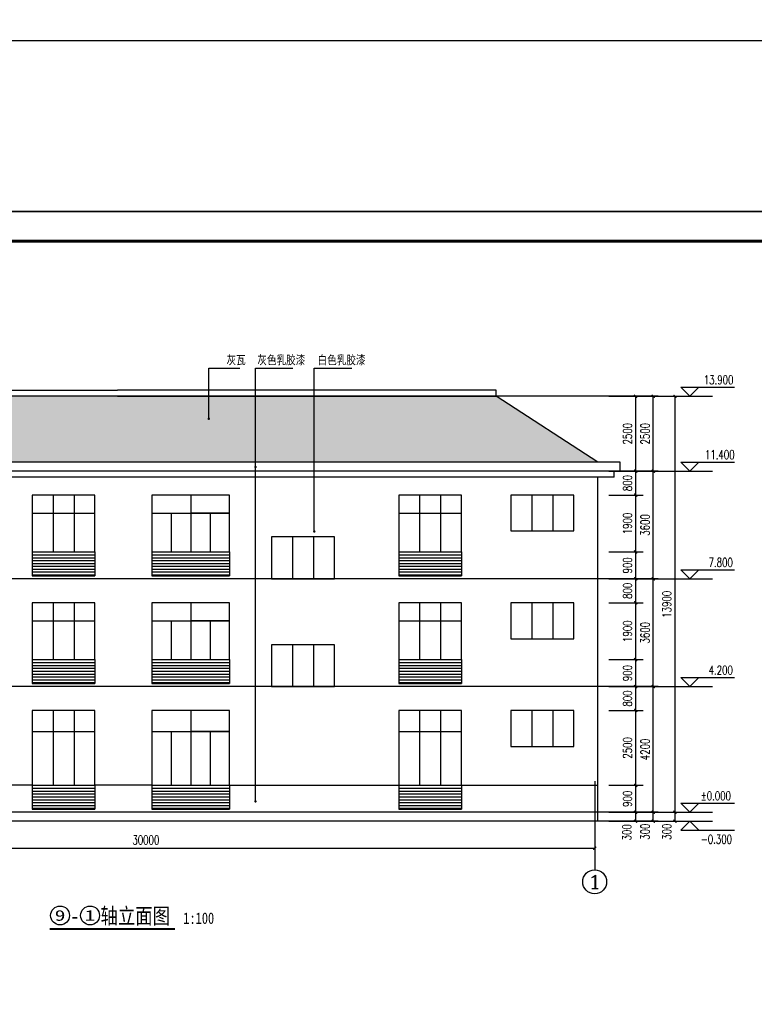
# Model space of a CAD drawing. Header units: inches. Extents: x 224620 to 3435104, y 247406 to 993300.
# Tile 44 of 110: x 286127 to 310677, y 416234 to 449137. Entities that reach past the tile are written whole.
import ezdxf
from ezdxf.enums import TextEntityAlignment as Align

# ---------------------------------------------------------------- set-up
doc = ezdxf.new("R2010")
doc.units = ezdxf.units.IN
doc.header["$MEASUREMENT"] = 0
doc.linetypes.add('CENTER', pattern=[2, 1.25, -0.25, 0.25, -0.25])
for name, color, linetype in [('AXIS', 3, 'Continuous'), ('AXIS_TEXT', 7, 'Continuous'), ('DIM_ELEV', 3, 'Continuous'), ('DIM_LEAD', 3, 'Continuous'), ('DIM_SYMB', 3, 'Continuous'), ('DOTE', 1, 'CENTER'), ('PUB_DIM', 3, 'Continuous'), ('PUB_TEXT', 7, 'Continuous'), ('PUB_TITLE', 4, 'Continuous'), ('WALL', 2, 'Continuous'), ('WINDOW', 4, 'Continuous'), ('看线', 95, 'Continuous'), ('细线', 135, 'Continuous')]:
    doc.layers.add(name, color=color, linetype=linetype)
doc.styles.add('_TCH_AXIS', font='COMPLEX', dxfattribs={"bigfont": 'GBCBIG'})
doc.styles.add('_TCH_DIM', font='SIMPLEX', dxfattribs={"bigfont": 'GBCBIG'})
doc.styles.add('_TCH_DIM_T3', font='SIMPLEX', dxfattribs={"width": 0.705882, "bigfont": 'GBCBIG'})
doc.styles.add('COMPLEX', font='COMPLEX')
doc.styles.add('宋体', font='txt', dxfattribs={"width": 0.8})
doc.dimstyles.new('_TCH_ARCH&&100', dxfattribs={"dimtxt": 297.5, "dimasz": 100, "dimexe": 250, "dimexo": 300, "dimgap": 126.25, "dimtad": 1, "dimdec": 0, "dimzin": 0, "dimdsep": 46, "dimtxsty": '_TCH_DIM_T3', "dimblk": 'ARCHTICK', "dimcen": 0.09, "dimclrt": 7, "dimazin": 2, "dimtfac": 1, "dimtdec": 0, "dimtix": 1, "dimtmove": 2, "dimatfit": 3, "dimfxl": 1, "dimtolj": 1, "dimtzin": 0, "dimarcsym": 0})

# ---------------------------------------------------------------- blocks, each defined once
blk = doc.blocks.new('wrtgtg')
at = {"layer": 'PUB_TITLE'}
blk.add_line((-75296, 53559), (8804, 53559), dxfattribs=at)
blk.add_lwpolyline([(-75296, -5841), (8804, -5841), (8804, 53559), (-75296, 53559)], close=True, dxfattribs=at)
at = {"layer": 'PUB_TITLE', "const_width": 100}
blk.add_lwpolyline([(-72796, -4841), (7804, -4841), (7804, 52559), (-72796, 52559)], close=True, dxfattribs=at)
blk = doc.blocks.new('EQRGWEFG')
at = {"layer": 'WALL'}
for p, q in [((217, 21), (967, 21)), ((217, -279), (217, 21)), ((217, -279), (967, -279)), ((417, -479), (417, -279)), ((417, -479), (967, -479))]:
    blk.add_line(p, q, dxfattribs=at)
blk = doc.blocks.new('_ArchTick')
at = {"color": 0, "linetype": 'ByBlock', "const_width": 0.4}
blk.add_lwpolyline([(-0.5, -0.5), (0.5, 0.5)], dxfattribs=at)
blk = doc.blocks.new('*D256')
at = {"layer": 'AXIS', "color": 0, "lineweight": -2}
for p, q in [((275343, 423412), (275343, 421200)), ((305343, 423412), (305343, 421200)), ((275343, 421450), (305343, 421450))]:
    blk.add_line(p, q, dxfattribs=at)
at = {"layer": 'Defpoints', "color": 0}
for p in [(275343, 423712), (305343, 423712), (305343, 421450)]:
    blk.add_point(p, dxfattribs=at)
at = {"layer": 'AXIS', "color": 0, "lineweight": -2, "xscale": 100, "yscale": 100, "zscale": 100, "rotation": 180}
blk.add_blockref('_ArchTick', (275343, 421450), dxfattribs=at)
at = {"layer": 'AXIS', "color": 0, "lineweight": -2, "xscale": 100, "yscale": 100, "zscale": 100}
blk.add_blockref('_ArchTick', (305343, 421450), dxfattribs=at)
at = {"layer": 'AXIS', "color": 7, "insert": (290343, 421725), "char_height": 297.5, "attachment_point": 5, "style": '_TCH_DIM_T3'}
blk.add_mtext('\\A1;30000', dxfattribs=at)
blk = doc.blocks.new('*D257')
at = {"layer": 'Defpoints', "color": 0}
for p in [(305520, 436552), (306713, 436552), (305520, 434052)]:
    blk.add_point(p, dxfattribs=at)
at = {"layer": 'PUB_DIM', "color": 0, "lineweight": -2}
for p, q in [((305820, 436552), (306963, 436552)), ((306713, 434052), (306713, 436552)), ((305820, 434052), (306963, 434052))]:
    blk.add_line(p, q, dxfattribs=at)
at = {"layer": 'PUB_DIM', "color": 0, "lineweight": -2, "xscale": 100, "yscale": 100, "zscale": 100}
for p, rotation in [((306713, 436552), 90), ((306713, 434052), 270)]:
    blk.add_blockref('_ArchTick', p, dxfattribs=dict(at, rotation=rotation))
at = {"layer": 'PUB_DIM', "color": 7, "insert": (306438, 435302), "char_height": 297.5, "attachment_point": 5, "rotation": 90, "style": '_TCH_DIM_T3'}
blk.add_mtext('\\A1;2500', dxfattribs=at)
blk = doc.blocks.new('*D258')
at = {"layer": 'Defpoints', "color": 0}
for p in [(305520, 434052), (306713, 434052), (305520, 433252)]:
    blk.add_point(p, dxfattribs=at)
at = {"layer": 'PUB_DIM', "color": 0, "lineweight": -2}
for p, q in [((305820, 434052), (306963, 434052)), ((306713, 433252), (306713, 434052)), ((305820, 433252), (306963, 433252))]:
    blk.add_line(p, q, dxfattribs=at)
at = {"layer": 'PUB_DIM', "color": 0, "lineweight": -2, "xscale": 100, "yscale": 100, "zscale": 100}
for p, rotation in [((306713, 434052), 90), ((306713, 433252), 270)]:
    blk.add_blockref('_ArchTick', p, dxfattribs=dict(at, rotation=rotation))
at = {"layer": 'PUB_DIM', "color": 7, "insert": (306438, 433652), "char_height": 297.5, "attachment_point": 5, "rotation": 90, "style": '_TCH_DIM_T3'}
blk.add_mtext('\\A1;800', dxfattribs=at)
blk = doc.blocks.new('*D259')
at = {"layer": 'Defpoints', "color": 0}
for p in [(305520, 433252), (306713, 433252), (305520, 431352)]:
    blk.add_point(p, dxfattribs=at)
at = {"layer": 'PUB_DIM', "color": 0, "lineweight": -2}
for p, q in [((305820, 433252), (306963, 433252)), ((306713, 431352), (306713, 433252)), ((305820, 431352), (306963, 431352))]:
    blk.add_line(p, q, dxfattribs=at)
at = {"layer": 'PUB_DIM', "color": 0, "lineweight": -2, "xscale": 100, "yscale": 100, "zscale": 100}
for p, rotation in [((306713, 433252), 90), ((306713, 431352), 270)]:
    blk.add_blockref('_ArchTick', p, dxfattribs=dict(at, rotation=rotation))
at = {"layer": 'PUB_DIM', "color": 7, "insert": (306438, 432302), "char_height": 297.5, "attachment_point": 5, "rotation": 90, "style": '_TCH_DIM_T3'}
blk.add_mtext('\\A1;1900', dxfattribs=at)
blk = doc.blocks.new('*D260')
at = {"layer": 'Defpoints', "color": 0}
for p in [(305520, 431352), (306713, 431352), (305520, 430452)]:
    blk.add_point(p, dxfattribs=at)
at = {"layer": 'PUB_DIM', "color": 0, "lineweight": -2}
for p, q in [((305820, 431352), (306963, 431352)), ((306713, 430452), (306713, 431352)), ((305820, 430452), (306963, 430452))]:
    blk.add_line(p, q, dxfattribs=at)
at = {"layer": 'PUB_DIM', "color": 0, "lineweight": -2, "xscale": 100, "yscale": 100, "zscale": 100}
for p, rotation in [((306713, 431352), 90), ((306713, 430452), 270)]:
    blk.add_blockref('_ArchTick', p, dxfattribs=dict(at, rotation=rotation))
at = {"layer": 'PUB_DIM', "color": 7, "insert": (306438, 430902), "char_height": 297.5, "attachment_point": 5, "rotation": 90, "style": '_TCH_DIM_T3'}
blk.add_mtext('\\A1;900', dxfattribs=at)
blk = doc.blocks.new('*D261')
at = {"layer": 'Defpoints', "color": 0}
for p in [(305520, 430452), (306713, 430452), (305520, 429652)]:
    blk.add_point(p, dxfattribs=at)
at = {"layer": 'PUB_DIM', "color": 0, "lineweight": -2}
for p, q in [((305820, 430452), (306963, 430452)), ((306713, 429652), (306713, 430452)), ((305820, 429652), (306963, 429652))]:
    blk.add_line(p, q, dxfattribs=at)
at = {"layer": 'PUB_DIM', "color": 0, "lineweight": -2, "xscale": 100, "yscale": 100, "zscale": 100}
for p, rotation in [((306713, 430452), 90), ((306713, 429652), 270)]:
    blk.add_blockref('_ArchTick', p, dxfattribs=dict(at, rotation=rotation))
at = {"layer": 'PUB_DIM', "color": 7, "insert": (306438, 430052), "char_height": 297.5, "attachment_point": 5, "rotation": 90, "style": '_TCH_DIM_T3'}
blk.add_mtext('\\A1;800', dxfattribs=at)
blk = doc.blocks.new('*D262')
at = {"layer": 'Defpoints', "color": 0}
for p in [(305520, 429652), (306713, 429652), (305520, 427752)]:
    blk.add_point(p, dxfattribs=at)
at = {"layer": 'PUB_DIM', "color": 0, "lineweight": -2}
for p, q in [((305820, 429652), (306963, 429652)), ((306713, 427752), (306713, 429652)), ((305820, 427752), (306963, 427752))]:
    blk.add_line(p, q, dxfattribs=at)
at = {"layer": 'PUB_DIM', "color": 0, "lineweight": -2, "xscale": 100, "yscale": 100, "zscale": 100}
for p, rotation in [((306713, 429652), 90), ((306713, 427752), 270)]:
    blk.add_blockref('_ArchTick', p, dxfattribs=dict(at, rotation=rotation))
at = {"layer": 'PUB_DIM', "color": 7, "insert": (306438, 428702), "char_height": 297.5, "attachment_point": 5, "rotation": 90, "style": '_TCH_DIM_T3'}
blk.add_mtext('\\A1;1900', dxfattribs=at)
blk = doc.blocks.new('*D263')
at = {"layer": 'Defpoints', "color": 0}
for p in [(305520, 427752), (306713, 427752), (305520, 426852)]:
    blk.add_point(p, dxfattribs=at)
at = {"layer": 'PUB_DIM', "color": 0, "lineweight": -2}
for p, q in [((305820, 427752), (306963, 427752)), ((306713, 426852), (306713, 427752)), ((305820, 426852), (306963, 426852))]:
    blk.add_line(p, q, dxfattribs=at)
at = {"layer": 'PUB_DIM', "color": 0, "lineweight": -2, "xscale": 100, "yscale": 100, "zscale": 100}
for p, rotation in [((306713, 427752), 90), ((306713, 426852), 270)]:
    blk.add_blockref('_ArchTick', p, dxfattribs=dict(at, rotation=rotation))
at = {"layer": 'PUB_DIM', "color": 7, "insert": (306438, 427302), "char_height": 297.5, "attachment_point": 5, "rotation": 90, "style": '_TCH_DIM_T3'}
blk.add_mtext('\\A1;900', dxfattribs=at)
blk = doc.blocks.new('*D264')
at = {"layer": 'Defpoints', "color": 0}
for p in [(305520, 426852), (306713, 426852), (305520, 426052)]:
    blk.add_point(p, dxfattribs=at)
at = {"layer": 'PUB_DIM', "color": 0, "lineweight": -2}
for p, q in [((305820, 426852), (306963, 426852)), ((306713, 426052), (306713, 426852)), ((305820, 426052), (306963, 426052))]:
    blk.add_line(p, q, dxfattribs=at)
at = {"layer": 'PUB_DIM', "color": 0, "lineweight": -2, "xscale": 100, "yscale": 100, "zscale": 100}
for p, rotation in [((306713, 426852), 90), ((306713, 426052), 270)]:
    blk.add_blockref('_ArchTick', p, dxfattribs=dict(at, rotation=rotation))
at = {"layer": 'PUB_DIM', "color": 7, "insert": (306438, 426452), "char_height": 297.5, "attachment_point": 5, "rotation": 90, "style": '_TCH_DIM_T3'}
blk.add_mtext('\\A1;800', dxfattribs=at)
blk = doc.blocks.new('*D265')
at = {"layer": 'Defpoints', "color": 0}
for p in [(305520, 426052), (306713, 426052), (305520, 423552)]:
    blk.add_point(p, dxfattribs=at)
at = {"layer": 'PUB_DIM', "color": 0, "lineweight": -2}
for p, q in [((305820, 426052), (306963, 426052)), ((306713, 423552), (306713, 426052)), ((305820, 423552), (306963, 423552))]:
    blk.add_line(p, q, dxfattribs=at)
at = {"layer": 'PUB_DIM', "color": 0, "lineweight": -2, "xscale": 100, "yscale": 100, "zscale": 100}
for p, rotation in [((306713, 426052), 90), ((306713, 423552), 270)]:
    blk.add_blockref('_ArchTick', p, dxfattribs=dict(at, rotation=rotation))
at = {"layer": 'PUB_DIM', "color": 7, "insert": (306438, 424802), "char_height": 297.5, "attachment_point": 5, "rotation": 90, "style": '_TCH_DIM_T3'}
blk.add_mtext('\\A1;2500', dxfattribs=at)
blk = doc.blocks.new('*D266')
at = {"layer": 'Defpoints', "color": 0}
for p in [(305520, 423552), (306713, 423552), (305520, 422652)]:
    blk.add_point(p, dxfattribs=at)
at = {"layer": 'PUB_DIM', "color": 0, "lineweight": -2}
for p, q in [((305820, 423552), (306963, 423552)), ((306713, 422652), (306713, 423552)), ((305820, 422652), (306963, 422652))]:
    blk.add_line(p, q, dxfattribs=at)
at = {"layer": 'PUB_DIM', "color": 0, "lineweight": -2, "xscale": 100, "yscale": 100, "zscale": 100}
for p, rotation in [((306713, 423552), 90), ((306713, 422652), 270)]:
    blk.add_blockref('_ArchTick', p, dxfattribs=dict(at, rotation=rotation))
at = {"layer": 'PUB_DIM', "color": 7, "insert": (306438, 423102), "char_height": 297.5, "attachment_point": 5, "rotation": 90, "style": '_TCH_DIM_T3'}
blk.add_mtext('\\A1;900', dxfattribs=at)
blk = doc.blocks.new('*D267')
at = {"layer": 'Defpoints', "color": 0}
for p in [(305520, 422652), (306713, 422652), (305520, 422352)]:
    blk.add_point(p, dxfattribs=at)
at = {"layer": 'PUB_DIM', "color": 0, "lineweight": -2}
for p, q in [((305820, 422652), (306963, 422652)), ((306713, 422352), (306713, 422652)), ((305820, 422352), (306963, 422352))]:
    blk.add_line(p, q, dxfattribs=at)
at = {"layer": 'PUB_DIM', "color": 0, "lineweight": -2, "xscale": 100, "yscale": 100, "zscale": 100}
for p, rotation in [((306713, 422652), 90), ((306713, 422352), 270)]:
    blk.add_blockref('_ArchTick', p, dxfattribs=dict(at, rotation=rotation))
at = {"layer": 'PUB_DIM', "color": 7, "insert": (306416, 421982), "char_height": 297.5, "attachment_point": 5, "rotation": 90, "style": '_TCH_DIM_T3'}
blk.add_mtext('\\A1;300', dxfattribs=at)
blk = doc.blocks.new('*D286')
at = {"layer": 'Defpoints', "color": 0}
for p in [(307009, 436552), (308028, 436552), (307009, 422652)]:
    blk.add_point(p, dxfattribs=at)
at = {"layer": 'PUB_DIM', "color": 0, "lineweight": -2}
for p, q in [((307309, 436552), (308278, 436552)), ((308028, 422652), (308028, 436552)), ((307309, 422652), (308278, 422652))]:
    blk.add_line(p, q, dxfattribs=at)
at = {"layer": 'PUB_DIM', "color": 0, "lineweight": -2, "xscale": 100, "yscale": 100, "zscale": 100}
for p, rotation in [((308028, 436552), 90), ((308028, 422652), 270)]:
    blk.add_blockref('_ArchTick', p, dxfattribs=dict(at, rotation=rotation))
at = {"layer": 'PUB_DIM', "color": 7, "insert": (307753, 429602), "char_height": 297.5, "attachment_point": 5, "rotation": 90, "style": '_TCH_DIM_T3'}
blk.add_mtext('\\A1;13900', dxfattribs=at)
blk = doc.blocks.new('*D287')
at = {"layer": 'Defpoints', "color": 0}
for p in [(307009, 422652), (308028, 422652), (307009, 422352)]:
    blk.add_point(p, dxfattribs=at)
at = {"layer": 'PUB_DIM', "color": 0, "lineweight": -2}
for p, q in [((307309, 422652), (308278, 422652)), ((308028, 422352), (308028, 422652)), ((307309, 422352), (308278, 422352))]:
    blk.add_line(p, q, dxfattribs=at)
at = {"layer": 'PUB_DIM', "color": 0, "lineweight": -2, "xscale": 100, "yscale": 100, "zscale": 100}
for p, rotation in [((308028, 422652), 90), ((308028, 422352), 270)]:
    blk.add_blockref('_ArchTick', p, dxfattribs=dict(at, rotation=rotation))
at = {"layer": 'PUB_DIM', "color": 7, "insert": (307753, 422002), "char_height": 297.5, "attachment_point": 5, "rotation": 90, "style": '_TCH_DIM_T3'}
blk.add_mtext('\\A1;300', dxfattribs=at)
blk = doc.blocks.new('*D288')
at = {"layer": 'Defpoints', "color": 0}
for p in [(306108, 436552), (307301, 436552), (306108, 434052)]:
    blk.add_point(p, dxfattribs=at)
at = {"layer": 'PUB_DIM', "color": 0, "lineweight": -2}
for p, q in [((306408, 436552), (307551, 436552)), ((307301, 434052), (307301, 436552)), ((306408, 434052), (307551, 434052))]:
    blk.add_line(p, q, dxfattribs=at)
at = {"layer": 'PUB_DIM', "color": 0, "lineweight": -2, "xscale": 100, "yscale": 100, "zscale": 100}
for p, rotation in [((307301, 436552), 90), ((307301, 434052), 270)]:
    blk.add_blockref('_ArchTick', p, dxfattribs=dict(at, rotation=rotation))
at = {"layer": 'PUB_DIM', "color": 7, "insert": (307026, 435302), "char_height": 297.5, "attachment_point": 5, "rotation": 90, "style": '_TCH_DIM_T3'}
blk.add_mtext('\\A1;2500', dxfattribs=at)
blk = doc.blocks.new('*D289')
at = {"layer": 'Defpoints', "color": 0}
for p in [(306108, 434052), (307301, 434052), (306108, 430452)]:
    blk.add_point(p, dxfattribs=at)
at = {"layer": 'PUB_DIM', "color": 0, "lineweight": -2}
for p, q in [((306408, 434052), (307551, 434052)), ((307301, 430452), (307301, 434052)), ((306408, 430452), (307551, 430452))]:
    blk.add_line(p, q, dxfattribs=at)
at = {"layer": 'PUB_DIM', "color": 0, "lineweight": -2, "xscale": 100, "yscale": 100, "zscale": 100}
for p, rotation in [((307301, 434052), 90), ((307301, 430452), 270)]:
    blk.add_blockref('_ArchTick', p, dxfattribs=dict(at, rotation=rotation))
at = {"layer": 'PUB_DIM', "color": 7, "insert": (307026, 432252), "char_height": 297.5, "attachment_point": 5, "rotation": 90, "style": '_TCH_DIM_T3'}
blk.add_mtext('\\A1;3600', dxfattribs=at)
blk = doc.blocks.new('*D290')
at = {"layer": 'Defpoints', "color": 0}
for p in [(306108, 430452), (307301, 430452), (306108, 426852)]:
    blk.add_point(p, dxfattribs=at)
at = {"layer": 'PUB_DIM', "color": 0, "lineweight": -2}
for p, q in [((306408, 430452), (307551, 430452)), ((307301, 426852), (307301, 430452)), ((306408, 426852), (307551, 426852))]:
    blk.add_line(p, q, dxfattribs=at)
at = {"layer": 'PUB_DIM', "color": 0, "lineweight": -2, "xscale": 100, "yscale": 100, "zscale": 100}
for p, rotation in [((307301, 430452), 90), ((307301, 426852), 270)]:
    blk.add_blockref('_ArchTick', p, dxfattribs=dict(at, rotation=rotation))
at = {"layer": 'PUB_DIM', "color": 7, "insert": (307026, 428652), "char_height": 297.5, "attachment_point": 5, "rotation": 90, "style": '_TCH_DIM_T3'}
blk.add_mtext('\\A1;3600', dxfattribs=at)
blk = doc.blocks.new('*D291')
at = {"layer": 'Defpoints', "color": 0}
for p in [(306108, 426852), (307301, 426852), (306108, 422652)]:
    blk.add_point(p, dxfattribs=at)
at = {"layer": 'PUB_DIM', "color": 0, "lineweight": -2}
for p, q in [((306408, 426852), (307551, 426852)), ((307301, 422652), (307301, 426852)), ((306408, 422652), (307551, 422652))]:
    blk.add_line(p, q, dxfattribs=at)
at = {"layer": 'PUB_DIM', "color": 0, "lineweight": -2, "xscale": 100, "yscale": 100, "zscale": 100}
for p, rotation in [((307301, 426852), 90), ((307301, 422652), 270)]:
    blk.add_blockref('_ArchTick', p, dxfattribs=dict(at, rotation=rotation))
at = {"layer": 'PUB_DIM', "color": 7, "insert": (307026, 424752), "char_height": 297.5, "attachment_point": 5, "rotation": 90, "style": '_TCH_DIM_T3'}
blk.add_mtext('\\A1;4200', dxfattribs=at)
blk = doc.blocks.new('*D292')
at = {"layer": 'Defpoints', "color": 0}
for p in [(306108, 422652), (307301, 422652), (306108, 422352)]:
    blk.add_point(p, dxfattribs=at)
at = {"layer": 'PUB_DIM', "color": 0, "lineweight": -2}
for p, q in [((306408, 422652), (307551, 422652)), ((307301, 422352), (307301, 422652)), ((306408, 422352), (307551, 422352))]:
    blk.add_line(p, q, dxfattribs=at)
at = {"layer": 'PUB_DIM', "color": 0, "lineweight": -2, "xscale": 100, "yscale": 100, "zscale": 100}
for p, rotation in [((307301, 422652), 90), ((307301, 422352), 270)]:
    blk.add_blockref('_ArchTick', p, dxfattribs=dict(at, rotation=rotation))
at = {"layer": 'PUB_DIM', "color": 7, "insert": (307026, 422002), "char_height": 297.5, "attachment_point": 5, "rotation": 90, "style": '_TCH_DIM_T3'}
blk.add_mtext('\\A1;300', dxfattribs=at)
blk = doc.blocks.new('_AXISO')
blk.add_circle((0, 0), 0.5)
at = {"layer": 'AXIS_TEXT', "style": 'COMPLEX', "width": 1.041667}
blk.add_attdef('A', text='', height=0.56, dxfattribs=at).set_placement((-0.25, -0.28), (0.25, -0.28), align=Align.FIT)

msp = doc.modelspace()

# ---------------------------------------------------------------- hatches: boundary and pattern name
at = {"layer": '看线'}
h = msp.add_hatch(dxfattribs=at)
h.set_pattern_fill('LINE', color=256, scale=100)
h.set_pattern_definition([(0, (-348556.76, 99687.32), (0, 95.25), [])])
h.paths.add_polyline_path([(286542.6, 431251.6), (286542.6, 430551.6), (288642.6, 430551.6), (288642.6, 431251.6)])
h = msp.add_hatch(dxfattribs=at)
h.set_pattern_fill('LINE', color=256, scale=100)
h.set_pattern_definition([(0, (-344056.76, 99687.32), (0, 95.25), [])])
h.paths.add_polyline_path([(290542.6, 431251.6), (290542.6, 430551.6), (293142.6, 430551.6), (293142.6, 431251.6)])
h = msp.add_hatch(dxfattribs=at)
h.set_pattern_fill('LINE', color=256, scale=100)
h.set_pattern_definition([(0, (-336306.76, 99687.32), (0, 95.25), [])])
h.paths.add_polyline_path([(298792.6, 431251.6), (298792.6, 430551.6), (300892.6, 430551.6), (300892.6, 431251.6)])
h = msp.add_hatch(dxfattribs=at)
h.set_pattern_fill('LINE', color=256, scale=100)
h.set_pattern_definition([(0, (-348556.76, 96087.32), (0, 95.25), [])])
h.paths.add_polyline_path([(286542.6, 427651.6), (286542.6, 426951.6), (288642.6, 426951.6), (288642.6, 427651.6)])
h = msp.add_hatch(dxfattribs=at)
h.set_pattern_fill('LINE', color=256, scale=100)
h.set_pattern_definition([(0, (-344056.76, 96087.32), (0, 95.25), [])])
h.paths.add_polyline_path([(290542.6, 427651.6), (290542.6, 426951.6), (293142.6, 426951.6), (293142.6, 427651.6)])
h = msp.add_hatch(dxfattribs=at)
h.set_pattern_fill('LINE', color=256, scale=100)
h.set_pattern_definition([(0, (-336306.76, 96087.32), (0, 95.25), [])])
h.paths.add_polyline_path([(298792.6, 427651.6), (298792.6, 426951.6), (300892.6, 426951.6), (300892.6, 427651.6)])
h = msp.add_hatch(dxfattribs=at)
h.set_pattern_fill('LINE', color=256, scale=100)
h.set_pattern_definition([(0, (-348556.76, 91887.32), (0, 95.25), [])])
h.paths.add_polyline_path([(286542.6, 423451.6), (286542.6, 422751.6), (288642.6, 422751.6), (288642.6, 423451.6)])
h = msp.add_hatch(dxfattribs=at)
h.set_pattern_fill('LINE', color=256, scale=100)
h.set_pattern_definition([(0, (-344056.76, 91887.32), (0, 95.25), [])])
h.paths.add_polyline_path([(290542.6, 423451.6), (290542.6, 422751.6), (293142.6, 422751.6), (293142.6, 423451.6)])
h = msp.add_hatch(dxfattribs=at)
h.set_pattern_fill('LINE', color=256, scale=100)
h.set_pattern_definition([(0, (-336306.76, 91887.32), (0, 95.25), [])])
h.paths.add_polyline_path([(298792.6, 423451.6), (298792.6, 422751.6), (300892.6, 422751.6), (300892.6, 423451.6)])
at = {"layer": '细线'}
h = msp.add_hatch(dxfattribs=at)
h.set_pattern_fill('AR-RSHKE', color=256, scale=100)
h.set_pattern_definition([(0, (-345607.23, 131716.6), (647.7, 304.8), [152.4, -127, 177.8, -76.2, 228.6, -101.6]), (0, (-345454.83, 131729.3), (647.7, 304.8), [127, -482.6, 101.6, -152.4]), (0, (-345150.03, 131697.55), (647.7, 304.8), [76.2, -787.4]), (90, (-345607.23, 131716.6), (-215.9, 304.8), [292.1, -927.1]), (90, (-345454.83, 131716.6), (-215.9, 304.8), [285.75, -933.45]), (90, (-345327.83, 131716.6), (-215.9, 304.8), [266.7, -952.5]), (90, (-345150.03, 131697.55), (-215.9, 304.8), [292.1, -927.1]), (90, (-345073.83, 131697.55), (-215.9, 304.8), [292.1, -927.1]), (90, (-344845.23, 131716.6), (-215.9, 304.8), [279.4, -939.8])])
h.paths.add_polyline_path([(305442.6, 434351.6), (302055.2, 436551.6), (278630, 436551.6), (275242.6, 434351.6), (289392.6, 434351.6)])

# ---------------------------------------------------------------- linework, layer by layer
at = {"layer": 'AXIS'}
msp.add_line((305342.6, 423690.4), (305342.6, 420728.3), dxfattribs=at)
at = {"layer": 'DIM_ELEV'}
for p, q in [((308519.1, 436551.6), (308219.1, 436851.6)), ((308219.1, 436851.6), (310019.1, 436851.6)), ((308519.1, 436551.6), (308819.1, 436851.6)), ((308519.1, 434051.6), (308219.1, 434351.6)), ((308219.1, 434351.6), (310019.1, 434351.6)), ((308519.1, 434051.6), (308819.1, 434351.6)), ((308519.1, 430451.6), (308219.1, 430751.6)), ((308219.1, 430751.6), (310019.1, 430751.6)), ((308519.1, 430451.6), (308819.1, 430751.6)), ((308519.1, 426851.6), (308219.1, 427151.6)), ((308219.1, 427151.6), (310019.1, 427151.6)), ((308519.1, 426851.6), (308819.1, 427151.6)), ((308519.1, 422651.6), (308219.1, 422951.6)), ((308219.1, 422951.6), (310019.1, 422951.6)), ((308519.1, 422651.6), (308819.1, 422951.6)), ((308519.1, 422351.6), (308219.1, 422051.6)), ((308519.1, 422351.6), (308819.1, 422051.6)), ((308219.1, 422051.6), (310019.1, 422051.6))]:
    msp.add_line(p, q, dxfattribs=at)
at = {"layer": 'DIM_LEAD'}
for p, q in [((292445.4, 435800.8), (292445.4, 437486.8)), ((292445.4, 437486.8), (293481.8, 437486.8)), ((294005.2, 434188.6), (294005.2, 437486.8)), ((294005.2, 423014.1), (294005.2, 437486.8)), ((294005.2, 437486.8), (295260.5, 437486.8)), ((295973.1, 432033.1), (295973.1, 437486.8)), ((295973.1, 432033.1), (295973.1, 437486.8)), ((295973.1, 437486.8), (297228.4, 437486.8))]:
    msp.add_line(p, q, dxfattribs=at)
at = {"layer": 'DIM_LEAD', "const_width": 40}
for points in [[(292445.4, 435780.8, 1), (292445.4, 435820.8, 1)], [(294005.2, 434168.6, 1), (294005.2, 434208.6, 1)], [(295973.1, 432013.1, 1), (295973.1, 432053.1, 1)], [(295973.1, 432013.1, 1), (295973.1, 432053.1, 1)], [(294005.2, 422994.1, 1), (294005.2, 423034.1, 1)]]:
    msp.add_lwpolyline(points, format="xyb", close=True, dxfattribs=at)
at = {"layer": 'DIM_SYMB', "const_width": 70}
msp.add_lwpolyline([(287126.8, 418747.7), (291313.2, 418747.7)], dxfattribs=at)
at = {"layer": 'DOTE'}
for p, q in [((307468.1, 436551.6), (274068, 436551.6)), ((307468.1, 434051.6), (274068, 434051.6)), ((307468.1, 430451.6), (274068, 430451.6)), ((307468.1, 426851.6), (274068, 426851.6)), ((307468.1, 422651.6), (274068, 422651.6)), ((307468.1, 422351.6), (274068, 422351.6))]:
    msp.add_line(p, q, dxfattribs=at)
at = {"layer": 'PUB_DIM'}
for p, q in [((307009.2, 436551.6), (309282.2, 436551.6)), ((307009.2, 434051.6), (309282.2, 434051.6)), ((307009.2, 430451.6), (309282.2, 430451.6)), ((307009.2, 426851.6), (309282.2, 426851.6)), ((307009.2, 422651.6), (309282.2, 422651.6)), ((307009.2, 422351.6), (309282.2, 422351.6))]:
    msp.add_line(p, q, dxfattribs=at)
at = {"layer": 'PUB_TEXT'}
for centre in [(287476.8, 419202.7), (288479.2, 419202.7)]:
    msp.add_circle(centre, 315, dxfattribs=at)
at = {"layer": 'WALL'}
for p, q in [((289392.6, 436551.6), (278630, 436551.6)), ((289392.6, 436551.6), (302055.2, 436551.6)), ((305442.6, 434351.6), (302055.2, 436551.6)), ((289392.6, 434351.6), (275242.6, 434351.6)), ((305442.6, 434351.6), (289392.6, 434351.6)), ((289392.6, 434051.6), (275242.6, 434051.6)), ((305442.6, 434051.6), (289392.6, 434051.6)), ((289392.6, 433851.6), (275242.6, 433851.6)), ((305442.6, 433851.6), (289392.6, 433851.6)), ((305442.6, 422351.6), (305442.6, 433851.6)), ((286542.6, 431351.6), (286542.6, 430551.6)), ((286542.6, 431251.6), (288642.6, 431251.6)), ((288642.6, 431351.6), (288642.6, 430551.6)), ((290542.6, 431351.6), (290542.6, 430551.6)), ((290542.6, 431251.6), (293142.6, 431251.6)), ((293142.6, 431351.6), (293142.6, 430551.6)), ((298792.6, 431351.6), (298792.6, 430551.6)), ((298792.6, 431251.6), (300892.6, 431251.6)), ((300892.6, 431351.6), (300892.6, 430551.6)), ((286542.6, 430551.6), (288642.6, 430551.6)), ((290542.6, 430551.6), (293142.6, 430551.6)), ((298792.6, 430551.6), (300892.6, 430551.6)), ((286542.6, 427751.6), (286542.6, 426951.6)), ((288642.6, 427751.6), (288642.6, 426951.6)), ((290542.6, 427751.6), (290542.6, 426951.6)), ((293142.6, 427751.6), (293142.6, 426951.6)), ((298792.6, 427751.6), (298792.6, 426951.6)), ((300892.6, 427751.6), (300892.6, 426951.6)), ((286542.6, 427651.6), (288642.6, 427651.6)), ((290542.6, 427651.6), (293142.6, 427651.6)), ((298792.6, 427651.6), (300892.6, 427651.6)), ((286542.6, 426951.6), (288642.6, 426951.6)), ((290542.6, 426951.6), (293142.6, 426951.6)), ((298792.6, 426951.6), (300892.6, 426951.6)), ((286542.6, 423551.6), (285142.6, 423551.6)), ((286542.6, 423551.6), (286542.6, 422751.6)), ((288642.6, 423551.6), (288642.6, 422751.6)), ((290542.6, 423551.6), (288642.6, 423551.6)), ((290542.6, 423551.6), (290542.6, 422751.6)), ((293142.6, 423551.6), (293142.6, 422751.6)), ((293142.6, 423551.6), (298792.6, 423551.6)), ((298792.6, 423551.6), (298792.6, 422751.6)), ((300892.6, 423551.6), (300892.6, 422751.6)), ((300892.6, 423551.6), (305442.6, 423551.6)), ((286542.6, 423451.6), (288642.6, 423451.6)), ((290542.6, 423451.6), (293142.6, 423451.6)), ((298792.6, 423451.6), (300892.6, 423451.6)), ((286542.6, 422751.6), (288642.6, 422751.6)), ((290542.6, 422751.6), (293142.6, 422751.6)), ((298792.6, 422751.6), (300892.6, 422751.6)), ((307165.9, 422351.6), (274392.8, 422351.6))]:
    msp.add_line(p, q, dxfattribs=at)
for points in [[(278630, 436551.6), (278630, 436751.6), (289392.6, 436751.6)], [(302055.2, 436551.6), (302055.2, 436751.6), (289392.6, 436751.6)], [(286542.6, 433251.6), (286542.6, 431351.6), (288642.6, 431351.6), (288642.6, 433251.6), (286542.6, 433251.6)], [(290542.6, 433251.6), (290542.6, 431351.6), (293142.6, 431351.6), (293142.6, 433251.6), (290542.6, 433251.6)], [(298792.6, 433251.6), (298792.6, 431351.6), (300892.6, 431351.6), (300892.6, 433251.6), (298792.6, 433251.6)], [(302542.6, 433251.6), (302542.6, 432051.6), (304642.6, 432051.6), (304642.6, 433251.6), (302542.6, 433251.6)], [(294542.6, 431851.6), (294542.6, 430451.6), (296642.6, 430451.6), (296642.6, 431851.6), (294542.6, 431851.6)], [(286542.6, 429651.6), (286542.6, 427751.6), (288642.6, 427751.6), (288642.6, 429651.6), (286542.6, 429651.6)], [(290542.6, 429651.6), (290542.6, 427751.6), (293142.6, 427751.6), (293142.6, 429651.6), (290542.6, 429651.6)], [(298792.6, 429651.6), (298792.6, 427751.6), (300892.6, 427751.6), (300892.6, 429651.6), (298792.6, 429651.6)], [(302542.6, 429651.6), (302542.6, 428451.6), (304642.6, 428451.6), (304642.6, 429651.6), (302542.6, 429651.6)], [(294542.6, 428251.6), (294542.6, 426851.6), (296642.6, 426851.6), (296642.6, 428251.6), (294542.6, 428251.6)], [(286542.6, 426051.6), (286542.6, 423551.6), (288642.6, 423551.6), (288642.6, 426051.6), (286542.6, 426051.6)], [(290542.6, 426051.6), (290542.6, 423551.6), (293142.6, 423551.6), (293142.6, 426051.6), (290542.6, 426051.6)], [(298792.6, 426051.6), (298792.6, 423551.6), (300892.6, 423551.6), (300892.6, 426051.6), (298792.6, 426051.6)], [(302542.6, 426051.6), (302542.6, 424851.6), (304642.6, 424851.6), (304642.6, 426051.6), (302542.6, 426051.6)]]:
    msp.add_lwpolyline(points, dxfattribs=at)
at = {"layer": 'WINDOW'}
for p, q in [((287242.6, 433251.6), (287242.6, 431351.6)), ((287942.6, 433251.6), (287942.6, 431351.6)), ((291842.6, 433251.6), (291842.6, 431351.6)), ((299492.6, 433251.6), (299492.6, 431351.6)), ((300192.6, 433251.6), (300192.6, 431351.6)), ((303242.6, 433251.6), (303242.6, 432051.6)), ((303942.6, 433251.6), (303942.6, 432051.6)), ((286542.6, 432651.6), (288642.6, 432651.6)), ((286542.6, 432651.6), (287842.6, 432651.6)), ((290542.6, 432651.6), (293142.6, 432651.6)), ((290542.6, 432651.6), (291842.6, 432651.6)), ((291192.6, 432651.6), (291192.6, 431351.6)), ((293142.6, 432651.6), (291842.6, 432651.6)), ((292492.6, 432651.6), (292492.6, 431351.6)), ((298792.6, 432651.6), (300892.6, 432651.6)), ((298792.6, 432651.6), (300092.6, 432651.6)), ((295242.6, 431851.6), (295242.6, 430451.6)), ((295942.6, 431851.6), (295942.6, 430451.6)), ((287242.6, 429651.6), (287242.6, 427751.6)), ((287942.6, 429651.6), (287942.6, 427751.6)), ((291842.6, 429651.6), (291842.6, 427751.6)), ((299492.6, 429651.6), (299492.6, 427751.6)), ((300192.6, 429651.6), (300192.6, 427751.6)), ((303242.6, 429651.6), (303242.6, 428451.6)), ((303942.6, 429651.6), (303942.6, 428451.6)), ((286542.6, 429051.6), (288642.6, 429051.6)), ((286542.6, 429051.6), (287842.6, 429051.6)), ((290542.6, 429051.6), (293142.6, 429051.6)), ((290542.6, 429051.6), (291842.6, 429051.6)), ((291192.6, 429051.6), (291192.6, 427751.6)), ((293142.6, 429051.6), (291842.6, 429051.6)), ((292492.6, 429051.6), (292492.6, 427751.6)), ((298792.6, 429051.6), (300892.6, 429051.6)), ((298792.6, 429051.6), (300092.6, 429051.6)), ((295242.6, 428251.6), (295242.6, 426851.6)), ((295942.6, 428251.6), (295942.6, 426851.6)), ((287242.6, 426051.6), (287242.6, 423551.6)), ((287942.6, 426051.6), (287942.6, 423551.6)), ((291842.6, 426051.6), (291842.6, 423551.6)), ((299492.6, 426051.6), (299492.6, 423551.6)), ((300192.6, 426051.6), (300192.6, 423551.6)), ((303242.6, 426051.6), (303242.6, 424851.6)), ((303942.6, 426051.6), (303942.6, 424851.6)), ((286542.6, 425351.6), (288642.6, 425351.6)), ((286542.6, 425351.6), (287842.6, 425351.6)), ((290542.6, 425351.6), (293142.6, 425351.6)), ((290542.6, 425351.6), (291842.6, 425351.6)), ((291192.6, 425351.6), (291192.6, 423551.6)), ((293142.6, 425351.6), (291842.6, 425351.6)), ((292492.6, 425351.6), (292492.6, 423551.6)), ((298792.6, 425351.6), (300892.6, 425351.6)), ((298792.6, 425351.6), (300092.6, 425351.6))]:
    msp.add_line(p, q, dxfattribs=at)

# ---------------------------------------------------------------- block references
for p in [(326104.7, 454281.3), (326104.7, 389172.7)]:
    msp.add_blockref('wrtgtg', p)
at = {"layer": 'AXIS'}
ref = msp.add_blockref('_AXISO', (305342.6, 420328.3), dxfattribs=dict(at, xscale=800, yscale=800, zscale=800))
ref.add_attrib('A', '1', dxfattribs={"layer": 'AXIS_TEXT', "height": 452.5, "style": '_TCH_AXIS', "width": 4.2}).set_placement((305116.3, 420102), (305568.9, 420102), align=Align.FIT)
at = {"layer": 'WALL', "xscale": -1}
msp.add_blockref('EQRGWEFG', (306409.3, 434330.5), dxfattribs=at)

# ---------------------------------------------------------------- texts
at = {"layer": 'PUB_TEXT', "style": '_TCH_DIM'}
for s, p in [('灰瓦', (293038.7, 437586.9)), ('灰色乳胶漆', (294069, 437586.9)), ('白色乳胶漆', (296081.6, 437586.9))]:
    msp.add_text(s, height=337.59, dxfattribs=at).set_placement(p)
at = {"layer": 'PUB_TEXT'}
for s, height, style, width, p in [('13.900', 297.5, '_TCH_DIM', 0.705882, (308989.1, 436951.7)), ('11.400', 297.5, '_TCH_DIM', 0.705882, (309029.1, 434451.7)), ('7.800', 297.5, '_TCH_DIM', 0.705882, (309149.1, 430851.7)), ('4.200', 297.5, '_TCH_DIM', 0.705882, (309149.1, 427251.7)), ('%%P0.000', 297.5, '_TCH_DIM', 0.705882, (308889.1, 423051.7)), ('-0.300', 297.5, '_TCH_DIM', 0.705882, (308889.1, 421601.5)), ('轴立面图', 531.65, '宋体', 0.8, (288829.2, 418922.7)), ('1:100', 379.75, '宋体', 0.8, (291593.2, 418922.7)), ('-', 531.6, '宋体', 0.8, (287826.8, 418922.7))]:
    msp.add_text(s, height=height, dxfattribs=dict(at, style=style, width=width)).set_placement(p)
at = {"layer": 'PUB_TEXT', "style": '宋体', "width": 1.40625}
for s, p, p2 in [('9', (287298.6, 419024.5), (287655, 419024.5)), ('1', (288301, 419024.5), (288657.4, 419024.5))]:
    msp.add_text(s, height=356.4, dxfattribs=at).set_placement(p, p2, align=Align.FIT)

# ---------------------------------------------------------------- dimensions: what is measured, and where the dimension line sits
at = {"layer": 'AXIS'}
dim = msp.add_aligned_dim(p1=(275342.6, 423712.3), p2=(305342.6, 423712.3), distance=-2262.1, dimstyle='_TCH_ARCH&&100', dxfattribs=at)
dim.commit()
dim.dimension.update_dxf_attribs({"geometry": '*D256', "text_midpoint": (290342.6, 421725.2)})
at = {"layer": 'PUB_DIM'}
for p1, p2, distance, picture, middle in [((305519.7, 434051.6), (305519.7, 436551.6), -1192.9, '*D257', (306437.6, 435301.6)), ((306108.1, 434051.6), (306108.1, 436551.6), -1192.9, '*D288', (307026.1, 435301.6)), ((307009.2, 422651.6), (307009.2, 436551.6), -1018.6, '*D286', (307752.8, 429601.6)), ((305519.7, 433251.6), (305519.7, 434051.6), -1192.9, '*D258', (306437.6, 433651.6)), ((306108.1, 430451.6), (306108.1, 434051.6), -1192.9, '*D289', (307026.1, 432251.6)), ((305519.7, 431351.6), (305519.7, 433251.6), -1192.9, '*D259', (306437.6, 432301.6)), ((305519.7, 430451.6), (305519.7, 431351.6), -1192.9, '*D260', (306437.6, 430901.6)), ((305519.7, 429651.6), (305519.7, 430451.6), -1192.9, '*D261', (306437.6, 430051.6)), ((306108.1, 426851.6), (306108.1, 430451.6), -1192.9, '*D290', (307026.1, 428651.6)), ((305519.7, 427751.6), (305519.7, 429651.6), -1192.9, '*D262', (306437.6, 428701.6)), ((305519.7, 426851.6), (305519.7, 427751.6), -1192.9, '*D263', (306437.6, 427301.6)), ((305519.7, 426051.6), (305519.7, 426851.6), -1192.9, '*D264', (306437.6, 426451.6)), ((306108.1, 422651.6), (306108.1, 426851.6), -1192.9, '*D291', (307026.1, 424751.6)), ((305519.7, 423551.6), (305519.7, 426051.6), -1192.9, '*D265', (306437.6, 424801.6)), ((305519.7, 422651.6), (305519.7, 423551.6), -1192.9, '*D266', (306437.6, 423101.6))]:
    dim = msp.add_aligned_dim(p1=p1, p2=p2, distance=distance, dimstyle='_TCH_ARCH&&100', dxfattribs=at)
    dim.commit()
    dim.dimension.update_dxf_attribs({"geometry": picture, "text_midpoint": middle})
for base, p1, p2, picture, middle in [((306712.6, 422651.6), (305519.7, 422351.6), (305519.7, 422651.6), '*D267', (306416.1, 421981.6)), ((307301.1, 422651.6), (306108.1, 422351.6), (306108.1, 422651.6), '*D292', (307026.1, 422001.6)), ((308027.8, 422651.6), (307009.2, 422351.6), (307009.2, 422651.6), '*D287', (307752.8, 422001.6))]:
    dim = msp.add_linear_dim(base=base, p1=p1, p2=p2, angle=90, dimstyle='_TCH_ARCH&&100', dxfattribs=at)
    dim.commit()
    dim.dimension.update_dxf_attribs({"geometry": picture, "text_midpoint": middle, "dimtype": 161})

doc.saveas('drawing.dxf')
